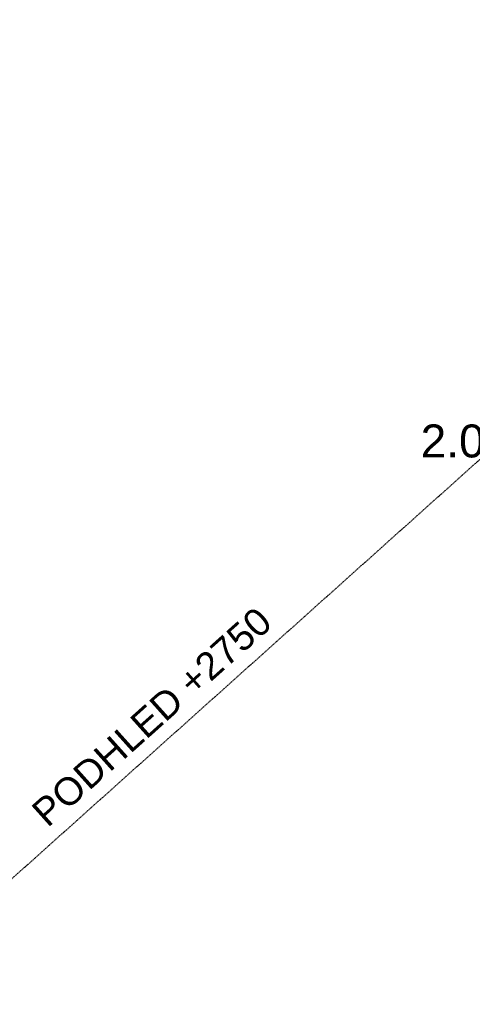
# Model space of a CAD drawing. Header units: millimetres. Extents: x -25972 to 4435, y -2839 to 20217.
# Tile 75 of 110: x -12039 to -9981, y 3726 to 8207. Entities that reach past the tile are written whole.
import ezdxf

# ---------------------------------------------------------------- set-up
doc = ezdxf.new("R2010")
doc.units = ezdxf.units.MM
doc.header["$MEASUREMENT"] = 0
doc.linetypes.add('Čárkovaná M', pattern=[4.5, 2.5, -2])
for name, color, linetype in [('7._POHLED ZÁPADNÍ_2_Anotace - SP', 7, 'Continuous'), ('7._POHLED ZÁPADNÍ_2_Nové_Anotace - SP', 7, 'Continuous'), ('7._POHLED ZÁPADNÍ_2_Zóny', 7, 'Continuous')]:
    doc.layers.add(name, color=color, linetype=linetype)
doc.styles.add('GENEROVANÝ_STYL_1', font='txt')

msp = doc.modelspace()

# ---------------------------------------------------------------- linework, layer by layer
at = {"layer": '7._POHLED ZÁPADNÍ_2_Nové_Anotace - SP', "color": 1, "linetype": 'Čárkovaná M', "lineweight": 25}
msp.add_line((-12834.1, 3615.9), (-7714.6, 8206.6), dxfattribs=at)

# ---------------------------------------------------------------- texts
at = {"layer": '7._POHLED ZÁPADNÍ_2_Anotace - SP', "color": 1, "linetype": 'Continuous', "lineweight": 25, "insert": (-11438.3, 5034), "char_height": 125, "attachment_point": 5, "rotation": 41.8832, "style": 'GENEROVANÝ_STYL_1'}
msp.add_mtext('\\A1;{\\pqc;\\fArial|b0|i0|c238|p38;PODHLED +2\\fArial|b0|i0|c238|p38;75\\fArial|b0|i0|c238|p38;0}', dxfattribs=at)
at = {"layer": '7._POHLED ZÁPADNÍ_2_Zóny', "color": 1, "linetype": 'Continuous', "lineweight": 25, "insert": (-10012, 6364.4), "char_height": 150, "attachment_point": 2, "style": 'GENEROVANÝ_STYL_1'}
msp.add_mtext('\\A1;{\\pqc;\\pt0;\\fArial|b0|i0|c238|p38;2.02}', dxfattribs=at)

doc.saveas('drawing.dxf')
